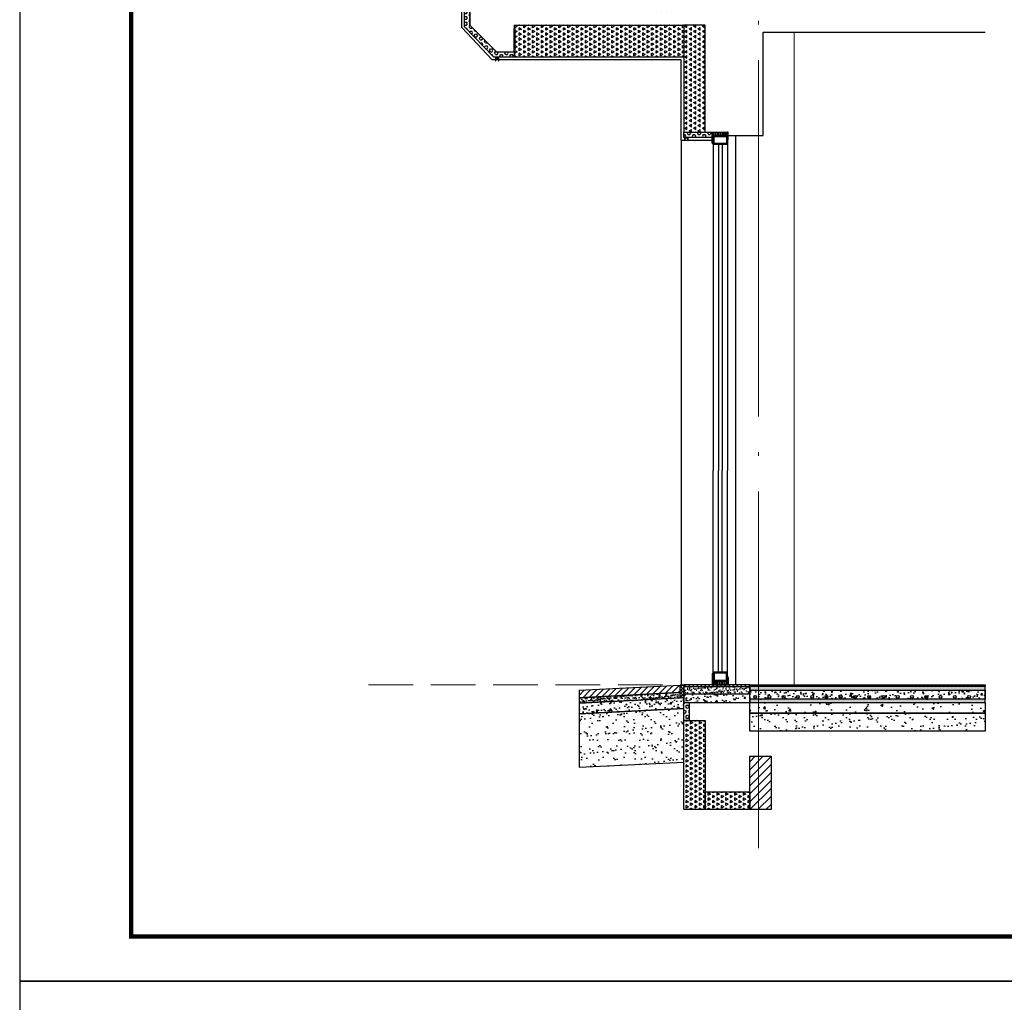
# Model space of a CAD drawing. Extents: x 447288 to 563800, y -194684 to 241749.
# Tile 13 of 91: x 462373 to 467896, y -179952 to -174442. Entities that reach past the tile are written whole.
import ezdxf

# ---------------------------------------------------------------- set-up
doc = ezdxf.new("R2010")
doc.units = 0
doc.header["$LTSCALE"] = 1000
for name, pattern in [('35$0$DASH', [0.35, 0.25, -0.1]), ('__DASH', [0.35, 0.25, -0.1]), ('DASH', [0.35, 0.25, -0.1]), ('DOTE', [2.4200000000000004, 2, -0.2, 0.02, -0.2])]:
    doc.linetypes.add(name, pattern=pattern)
doc.layers.get('0').update_dxf_attribs({"lineweight": 20})
for name, color, linetype in [('35$0$A-detl-FINISH', 1, 'Continuous'), ('35$0$A-detl-XH', 8, 'Continuous'), ('35$0$PUB_HATCH', 8, 'Continuous'), ('35$0$保温层', 2, 'Continuous'), ('8$0$PUB_HATCH', 8, 'Continuous'), ('A-ELEV-THIN', 7, 'Continuous'), ('A-ELEV-WIN1', 135, 'Continuous'), ('A-FACE', 7, 'Continuous'), ('A-OVER', 7, 'Continuous'), ('block', 7, 'Continuous'), ('fill', 252, 'Continuous'), ('PUB_HATCH', 8, 'Continuous'), ('PUB_TITLE', 4, 'Continuous'), ('SURFACE', 6, 'Continuous'), ('主楼节点$0$13W$0$PUB_HATCH', 8, 'Continuous'), ('主楼节点$0$13W$0$SURFACE', 6, 'Continuous')]:
    doc.layers.add(name, color=color, linetype=linetype)
doc.layers.add('A-ASIS', color=115, linetype='DASH', lineweight=0, plot=False)
for name, color, linetype, lineweight in [('DOTE', 10, 'DOTE', 9), ('WALL', 9, 'Continuous', 50), ('防水', 124, 'Continuous', 0)]:
    doc.layers.add(name, color=color, linetype=linetype, lineweight=lineweight)
pattern_1 = [(150, (-896823.267036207, -36838.28325070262), (-24.74667295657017, -14.28749487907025), [14.2875, -14.2875]), (210, (-896823.267036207, -36838.28325070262), (-2.9565701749e-06, -28.57499487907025), [14.2875, -14.2875]), (90, (-896835.640386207, -36845.42700070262), (-24.74667, 14.2875), [14.2875, -14.2875])]
pattern_2 = [(45, (-706793.9407950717, 457313.5379345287), (-8.980256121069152, 8.980256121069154), []), (135, (-706793.9407950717, 457313.5379345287), (-8.980256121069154, -8.980256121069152), [])]

# ---------------------------------------------------------------- blocks, each defined once
blk = doc.blocks.new('A$C5B8A4F07')
at = {"layer": 'A-OVER'}
for p, q in [((3.500000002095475, -3.000000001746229), (3.500000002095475, -17.0000000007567)), ((10.50000000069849, -17.0000000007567), (10.50000000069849, -3.000000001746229)), ((17.50000000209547, -3.000000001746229), (17.50000000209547, -17.0000000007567)), ((24.50000000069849, -17.0000000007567), (24.50000000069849, -3.000000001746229)), ((31.50000000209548, -3.000000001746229), (31.50000000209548, -17.0000000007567)), ((38.50000000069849, -17.0000000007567), (38.50000000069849, -3.000000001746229)), ((45.50000000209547, -3.000000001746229), (45.50000000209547, -17.0000000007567)), ((52.50000000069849, -17.0000000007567), (52.50000000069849, -3.000000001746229)), ((59.50000000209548, -3.000000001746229), (59.50000000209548, -17.0000000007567)), ((66.50000000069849, -17.0000000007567), (66.50000000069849, -3.000000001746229)), ((73.50000000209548, -3.000000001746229), (73.50000000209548, -17.0000000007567))]:
    blk.add_line(p, q, dxfattribs=at)
for centre, major_axis, ratio, start_param, end_param in [((77.00000000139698, -3.000000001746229), (-3.499999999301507, 3.464245e-10), 0.8571428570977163, 3.682692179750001, 6.28318530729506), ((3.0267984e-09, -17.0000000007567), (-3.499999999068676, 5.55234e-11), 0.8571428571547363, 1.570796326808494, 3.1415926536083), ((7.000000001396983, -3.000000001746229), (-3.499999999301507, 3.464245e-10), 0.8571428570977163, 3.141592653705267, 6.28318530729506), ((14, -17.0000000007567), (3.499999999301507, 3.671023e-10), 0.8571428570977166, 3.141592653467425, 4.712388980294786), ((14.0000000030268, -17.0000000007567), (-3.499999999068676, 5.55234e-11), 0.8571428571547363, 1.570796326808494, 3.1415926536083), ((21.00000000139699, -3.000000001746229), (-3.499999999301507, 3.464245e-10), 0.8571428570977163, 3.141592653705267, 6.28318530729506), ((28, -17.0000000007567), (3.499999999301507, 3.671023e-10), 0.8571428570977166, 3.141592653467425, 4.712388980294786), ((28.0000000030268, -17.0000000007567), (-3.499999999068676, 5.55234e-11), 0.8571428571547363, 1.570796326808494, 3.1415926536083), ((35.00000000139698, -3.000000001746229), (-3.499999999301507, 3.464245e-10), 0.8571428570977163, 3.141592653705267, 6.28318530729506), ((42, -17.0000000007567), (3.499999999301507, 3.671023e-10), 0.8571428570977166, 3.141592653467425, 4.712388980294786), ((42.00000000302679, -17.0000000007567), (-3.499999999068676, 5.55234e-11), 0.8571428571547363, 1.570796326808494, 3.1415926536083), ((49.00000000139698, -3.000000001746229), (-3.499999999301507, 3.464245e-10), 0.8571428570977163, 3.141592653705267, 6.28318530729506), ((56, -17.0000000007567), (3.499999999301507, 3.671023e-10), 0.8571428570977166, 3.141592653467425, 4.712388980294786), ((56.0000000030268, -17.0000000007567), (-3.499999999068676, 5.55234e-11), 0.8571428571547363, 1.570796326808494, 3.1415926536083), ((63.00000000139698, -3.000000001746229), (-3.499999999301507, 3.464245e-10), 0.8571428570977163, 3.141592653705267, 6.28318530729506), ((70, -17.0000000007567), (3.499999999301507, 3.671023e-10), 0.8571428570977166, 3.141592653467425, 4.712388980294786), ((70.0000000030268, -17.0000000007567), (-3.499999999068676, 5.55234e-11), 0.8571428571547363, 1.570796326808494, 3.1415926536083)]:
    blk.add_ellipse(centre, major_axis=major_axis, ratio=ratio, start_param=start_param, end_param=end_param, dxfattribs=at)
blk = doc.blocks.new('A$C768061CF')
at = {"layer": '防水'}
h = blk.add_hatch(color=256, dxfattribs=at)
edge = h.paths.add_edge_path()
edge.add_line((5, 1.55705493e-08), (5, 70.00000001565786))
edge.add_arc((-4.692196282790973, 70.38075277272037), 9.699672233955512, 298.93047216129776, 357.75032269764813, ccw=False)
edge.add_line((0, 61.89152810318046), (0, 1.55705493e-08))
edge.add_line((0, 1.55705493e-08), (5, 1.55705493e-08))
h = blk.add_hatch(color=256, dxfattribs=at)
edge = h.paths.add_edge_path()
edge.add_line((85, 1.55705493e-08), (85, 49.44352616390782))
edge.add_arc((94.69219628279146, 49.82427892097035), 9.699672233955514, 182.2496773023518, 241.0695278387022)
edge.add_line((90, 41.33505425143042), (90, 1.55705493e-08))
edge.add_line((90, 1.55705493e-08), (85, 1.55705493e-08))
at = {"layer": 'A-ELEV-WIN1'}
for points in [[(5, 20.00000000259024), (85, 20.00000000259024), (85, 70.00000000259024), (5, 70.00000000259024)], [(5, 20.00000000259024), (85, 20.00000000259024), (85, 70.00000000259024), (5, 70.00000000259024)], [(10, 25.00000000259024), (80, 25.00000000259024), (80, 65.00000000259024), (10, 65.00000000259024)]]:
    blk.add_lwpolyline(points, close=True, dxfattribs=at)
at = {"layer": 'A-OVER'}
for points in [[(5, 1.55705493e-08), (5, 70.00000001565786, -0.262437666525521), (0, 61.89152810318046), (0, 1.55705493e-08)], [(85, 1.55705493e-08), (85, 49.44352616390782, 0.262437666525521), (90, 41.33505425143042), (90, 1.55705493e-08)]]:
    blk.add_lwpolyline(points, format="xyb", close=True, dxfattribs=at)
at = {"layer": 'PUB_HATCH'}
blk.add_line((85, 20.00000001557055), (85, 1.55705493e-08), dxfattribs=at)
at = {"layer": 'A-OVER'}
blk.add_blockref('A$C5B8A4F07', (4.999999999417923, 19.99999999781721), dxfattribs=at)
blk = doc.blocks.new('*U163')
blk.add_lwpolyline([(-45.00000000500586, 0), (45.00000000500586, 0)])
at = {"layer": 'A-ELEV-WIN1'}
for p, q in [((-39.99999999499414, 70.0000000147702), (-40.00000011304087, 1898.49579602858)), ((-9.999999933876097, 70.00000001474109), (-10.00000008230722, 1898.49579602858)), ((10.0000000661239, 70.00000001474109), (9.999999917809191, 1898.49579602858)), ((40.00000000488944, 70.0000000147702), (39.99999988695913, 1898.49579602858))]:
    blk.add_line(p, q, dxfattribs=at)
at = {"layer": 'A-OVER'}
blk.add_blockref('A$C768061CF', (-44.99999999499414, 1.2179953e-08), dxfattribs=at)
blk = doc.blocks.new('20190314.1218365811')
blk.add_lwpolyline([(-45.00000000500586, 0), (45.00000000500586, 0)])
at = {"layer": 'A-ELEV-WIN1'}
for p, q in [((-39.99999999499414, 70.0000000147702), (-40.00000006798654, 1201.500054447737)), ((-9.999999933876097, 70.00000001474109), (-10.0000000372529, 1201.500054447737)), ((10.0000000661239, 70.00000001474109), (9.999999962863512, 1201.500054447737)), ((40.00000000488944, 70.0000000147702), (39.99999993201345, 1201.500054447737))]:
    blk.add_line(p, q, dxfattribs=at)
at = {"layer": 'A-OVER'}
blk.add_blockref('A$C768061CF', (-44.99999999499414, 1.2179953e-08), dxfattribs=at)
blk = doc.blocks.new('*U168')
at = {"layer": '35$0$A-detl-XH', "linetype": 'Continuous'}
h = blk.add_hatch(dxfattribs=at)
h.set_pattern_fill('混凝土', color=256, scale=10, style=0)
h.set_pattern_definition([(50, (-50413.92976868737, -34543.10917597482), (71.72601826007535, -6.27521349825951), [7.5, -82.5]), (355, (-50413.92976868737, -34543.10917597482), (-13.8751333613, 75.21921337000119), [6, -66]), (100.4514, (-50407.95260068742, -34543.63210997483), (57.85093817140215, 68.94395420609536), [6.374019, -70.1142112]), (46.18420000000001, (-50413.92976868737, -34523.10917597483), (106.7241048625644, -16.5519014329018), [11.24999999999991, -123.7499999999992]), (96.6356, (-50405.03609418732, -34524.48850667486), (93.46627055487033, 97.41178709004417), [9.561028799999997, -105.1713]), (351.1842000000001, (-50413.92976868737, -34523.10917597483), (93.46619451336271, 97.41186009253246), [9, -99]), (21, (-50403.92976868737, -34528.10917597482), (59.69070521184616, -40.26188906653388), [7.5, -82.5]), (326, (-50403.92976868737, -34528.10917597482), (24.33153319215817, 72.5150045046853), [6, -66]), (71.4514, (-50398.95554538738, -34531.46433657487), (84.02226285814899, 32.25304967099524), [6.374019, -70.1142112]), (37.5, (-50413.92976868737, -34543.10917597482), (1.215985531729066, 33.28938538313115), [0, -65.19999999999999, 0, -67, 0, -66.25]), (7.499999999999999, (-50413.92976868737, -34543.10917597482), (26.30695374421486, 39.44117118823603), [0, -38.2, 0, -63.7, 0, -25.25]), (327.5, (-50436.22976868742, -34543.10917597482), (53.3822436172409, -2.255487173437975), [0, -25, 0, -78, 0, -103.5]), (317.5, (-50446.22976868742, -34543.10917597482), (58.31861693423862, 10.01049823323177), [0, -32.5, 0, -51.79999999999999, 0, -73.5])])
h.paths.add_polyline_path([(-487.7886558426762, 99.9924670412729), (833.6118146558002, 99.99234911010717), (833.6118146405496, 49.99988189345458), (-487.7886558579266, 49.99999982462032)])
at = {"layer": '35$0$PUB_HATCH'}
h = blk.add_hatch(dxfattribs=at)
h.set_pattern_fill('ANSI31', color=256, scale=10, style=0)
h.set_pattern_definition([(45, (11.64276543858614, 0.0049129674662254), (-11.22532015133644, 11.22532015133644), [])])
h.paths.add_polyline_path([(-487.7886558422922, 129.9923491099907), (833.6118146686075, 129.9923491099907), (833.6118146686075, 119.9923491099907), (-487.7886558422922, 119.9923491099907)])
at = {"layer": '8$0$PUB_HATCH'}
h = blk.add_hatch(dxfattribs=at)
h.set_pattern_fill('HONEY', color=252, scale=5)
h.set_pattern_definition([(0, (833.6118146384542, 0), (11.90625, 6.874074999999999), [7.9375, -15.875]), (120, (833.6118146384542, 0), (-11.90624857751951, 6.874077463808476), [7.937499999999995, -15.87499999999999]), (60, (833.6118146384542, 0), (1.4224804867e-06, 13.74815246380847), [-15.875, 7.9375])])
h.paths.add_polyline_path([(833.6118146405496, 49.99988206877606), (-487.7886558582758, 50), (-487.7886558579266, 30), (833.6118146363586, 29.99988206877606)])
at = {"layer": 'PUB_HATCH', "linetype": 'Continuous'}
h = blk.add_hatch(dxfattribs=at)
h.set_pattern_fill('AR-SAND', color=256, scale=10, style=0)
h.set_pattern_definition([(37.5, (-50413.92976867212, -34533.11670893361), (-0.8000156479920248, 24.47066186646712), [0, -19.304, 0, -21.59, 0, -20.6375]), (7.499999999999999, (-50413.92976867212, -34533.11670893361), (22.47616415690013, 35.84125502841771), [0, -10.414, 0, -17.399, 0, -6.667499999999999]), (327.5, (-50429.55076867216, -34533.11670893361), (39.5496185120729, 0.071859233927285), [0, -6.349999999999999, 0, -22.86, 0, -29.845]), (317.5, (-50429.55076867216, -34533.11670893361), (38.17782262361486, 11.14646616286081), [0, -3.174999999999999, 0, -14.986, 0, -17.145])])
h.paths.add_polyline_path([(833.6118145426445, 99.99234910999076), (833.6118146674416, 119.9923491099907), (-487.7886558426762, 119.9924670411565), (-487.7886557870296, 99.9924670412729)])
blk.add_lwpolyline([(-487.7886558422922, 129.9923491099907), (833.6118146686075, 129.9923491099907), (833.6118146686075, 119.9923491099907), (-487.7886558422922, 119.9923491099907)], close=True)
at = {"linetype": 'Continuous'}
blk.add_lwpolyline([(833.6118145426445, 99.99234910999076), (833.6118146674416, 119.9923491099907), (-487.7886558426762, 119.9924670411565), (-487.7886557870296, 99.9924670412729)], close=True, dxfattribs=at)
at = {"layer": '35$0$A-detl-FINISH', "linetype": 'Continuous'}
blk.add_line((-462.7886555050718, 99.9924670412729), (833.6118146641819, 99.99234910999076), dxfattribs=at)
for centre in [(-457.3738583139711, 62.0011796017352), (-377.3738583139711, 62.0011796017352), (-297.3738583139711, 62.0011796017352), (-217.3738583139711, 62.0011796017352), (-137.3738583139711, 62.0011796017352), (-57.37385831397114, 62.0011796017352), (22.62614168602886, 62.0011796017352), (102.6261416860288, 62.0011796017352), (182.6261416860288, 62.0011796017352), (262.6261416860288, 62.0011796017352), (342.6261416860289, 62.0011796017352), (422.6261416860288, 62.0011796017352), (502.6261416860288, 62.0011796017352), (582.6261416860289, 62.0011796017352), (662.6261416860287, 62.0011796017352), (742.6261416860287, 62.0011796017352)]:
    blk.add_circle(centre, 8, dxfattribs=at)
at = {"layer": '35$0$保温层'}
blk.add_lwpolyline([(833.6118146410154, 51.99988206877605), (833.6118145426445, 99.99234910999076)], dxfattribs=at)
at = {"layer": 'A-ELEV-THIN'}
blk.add_lwpolyline([(-487.7886558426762, 99.9924670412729), (833.6118146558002, 99.99234911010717), (833.6118146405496, 49.99988189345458), (-487.7886558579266, 49.99999982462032)], close=True, dxfattribs=at)
at = {"layer": 'SURFACE', "color": 2}
blk.add_lwpolyline([(833.6118146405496, 49.99988206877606), (-487.7886558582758, 50), (-487.7886558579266, 30), (833.6118146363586, 29.99988206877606)], close=True, dxfattribs=at)
at = {"layer": '防水', "linetype": '35$0$DASH', "ltscale": 0.15, "const_width": 0.8}
blk.add_lwpolyline([(-487.7886558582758, 49.99999999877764), (833.6118146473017, 49.99988189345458)], dxfattribs=at)
blk = doc.blocks.new('*U167')
at = {"layer": 'PUB_HATCH'}
h = blk.add_hatch(dxfattribs=at)
h.set_pattern_fill('HEX', color=256, scale=10, angle=-90.00000000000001, style=0)
h.set_pattern_definition([(270, (94282.5402454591, 753541.273488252), (16.49778, -3e-15), [9.525, -19.05]), (29.99999999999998, (94282.5402454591, 753541.273488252), (-8.248889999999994, 14.28749658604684), [9.524999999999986, -19.04999999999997]), (330, (94282.5402454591, 753531.7484882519), (8.248890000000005, 14.28749658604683), [9.524999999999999, -19.05])])
h.paths.add_polyline_path([(0, 0), (-2.91038e-11, 100.0000000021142), (30.00000275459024, 100.0000000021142), (30.00000275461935, 0)])
at = {"layer": 'SURFACE'}
blk.add_lwpolyline([(0, 0), (-2.91038e-11, 100.0000000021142), (30.00000275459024, 100.0000000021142), (30.00000275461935, 0)], close=True, dxfattribs=at)
blk = doc.blocks.new('DFGSDERGE')
at = {"layer": '35$0$PUB_HATCH'}
h = blk.add_hatch(dxfattribs=at)
h.set_pattern_fill('ANSI31', color=256, scale=10, style=0)
h.set_pattern_definition([(45, (499.4375860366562, 370.0124567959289), (-11.22532015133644, 11.22532015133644), [])])
h.paths.add_polyline_path([(0.0061647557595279, 499.9998929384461), (370.0033470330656, 499.9998533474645), (370.0033470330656, 489.9998533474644), (0.0061647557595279, 489.9998929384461)])
at = {"layer": 'fill'}
h = blk.add_hatch(dxfattribs=at)
h.set_pattern_fill('TRIANG', color=256, scale=10, angle=90, style=0)
h.set_pattern_definition(pattern_1)
h.paths.add_polyline_path([(-9.97679308e-08, 299.9999523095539), (119.999999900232, 299.9999523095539), (119.999999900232, -199.9999952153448), (-9.97679308e-08, -199.9999952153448)])
h = blk.add_hatch(dxfattribs=at)
h.set_pattern_fill('TRIANG', color=256, scale=10, angle=90, style=0)
h.set_pattern_definition(pattern_1)
h.paths.add_polyline_path([(120.0000000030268, -99.99999521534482), (370.0031101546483, -99.99999522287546), (370.0031101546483, -199.9999952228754), (120.0000000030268, -199.9999952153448)])
at = {"layer": 'PUB_HATCH', "linetype": 'Continuous'}
h = blk.add_hatch(dxfattribs=at)
h.set_pattern_fill('AR-SAND', color=256, scale=10, style=0)
h.set_pattern_definition([(37.5, (-500712.1824777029, 158317.6796917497), (-0.8000156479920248, 24.47066186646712), [0, -19.304, 0, -21.59, 0, -20.6375]), (7.499999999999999, (-500712.1824777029, 158317.6796917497), (22.47616415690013, 35.84125502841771), [0, -10.414, 0, -17.399, 0, -6.667499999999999]), (327.5, (-500727.8034777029, 158317.6796917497), (39.5496185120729, 0.071859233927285), [0, -6.349999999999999, 0, -22.86, 0, -29.845]), (317.5, (-500727.8034777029, 158317.6796917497), (38.17782262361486, 11.14646616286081), [0, -3.174999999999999, 0, -14.986, 0, -17.145])])
h.paths.add_polyline_path([(0.0061647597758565, 489.9998930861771), (370.0048879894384, 489.999971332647), (370.0018061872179, 449.9999712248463), (0.0030829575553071, 449.9998929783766)])
at = {"layer": 'PUB_HATCH'}
h = blk.add_hatch(dxfattribs=at)
h.set_pattern_fill('混凝土', color=256, scale=9.999999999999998)
h.set_pattern_definition([(50, (-642820.164580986, 51904.91834911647), (71.72601826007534, -6.27521349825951), [7.499999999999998, -82.49999999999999]), (355, (-642820.164580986, 51904.91834911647), (-13.8751333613, 75.21921337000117), [5.999999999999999, -65.99999999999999]), (100.4514, (-642814.187412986, 51904.39541511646), (57.85093817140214, 68.94395420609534), [6.374018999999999, -70.11421119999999]), (46.1842, (-642820.164580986, 51924.91834911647), (106.7241048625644, -16.5519014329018), [11.25, -123.75]), (96.6356, (-642811.2709064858, 51923.53901841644), (93.4662705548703, 97.41178709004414), [9.561028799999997, -105.1712999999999]), (351.1842000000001, (-642820.164580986, 51924.91834911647), (93.46619451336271, 97.41186009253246), [8.999999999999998, -98.99999999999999]), (21, (-642810.1645809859, 51919.91834911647), (59.69070521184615, -40.26188906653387), [7.499999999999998, -82.49999999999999]), (326, (-642810.1645809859, 51919.91834911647), (24.33153319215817, 72.5150045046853), [5.999999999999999, -65.99999999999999]), (71.4514, (-642805.1903576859, 51916.56318851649), (84.02226285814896, 32.25304967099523), [6.374018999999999, -70.11421119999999]), (37.5, (-642820.164580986, 51904.91834911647), (1.215985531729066, 33.28938538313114), [0, -65.19999999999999, 0, -66.99999999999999, 0, -66.24999999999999]), (7.499999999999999, (-642820.164580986, 51904.91834911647), (26.30695374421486, 39.44117118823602), [0, -38.19999999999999, 0, -63.69999999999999, 0, -25.24999999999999]), (327.5, (-642842.464580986, 51904.91834911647), (53.38224361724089, -2.255487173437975), [0, -25, 0, -77.99999999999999, 0, -103.4999999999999]), (317.5, (-642852.464580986, 51904.91834911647), (58.31861693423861, 10.01049823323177), [0, -32.5, 0, -51.79999999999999, 0, -73.49999999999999])])
h.paths.add_polyline_path([(0.0061647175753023, 399.9999473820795), (370.0033469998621, 399.9999476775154), (370.0033470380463, 449.9998932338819), (0.0061647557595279, 449.9998929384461)])
h = blk.add_hatch(dxfattribs=at)
h.set_pattern_fill('混凝土', color=256, scale=20)
h.set_pattern_definition([(50, (-703878.9999980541, 457375.9999501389), (143.4520365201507, -12.55042699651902), [15, -165]), (355, (-703878.9999980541, 457375.9999501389), (-27.7502667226, 150.4384267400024), [12, -132]), (100.4514, (-703867.0456620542, 457374.9540821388), (115.7018763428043, 137.8879084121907), [12.748038, -140.2284224]), (46.18420000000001, (-703878.9999980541, 457415.9999501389), (213.4482097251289, -33.10380286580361), [22.49999999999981, -247.4999999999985]), (96.6356, (-703861.2126490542, 457413.2412887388), (186.9325411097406, 194.8235741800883), [19.1220576, -210.3426]), (351.1842000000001, (-703878.9999980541, 457415.9999501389), (186.9323890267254, 194.8237201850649), [18, -198]), (21, (-703858.9999980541, 457405.9999501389), (119.3814104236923, -80.52377813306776), [15, -165]), (326, (-703858.9999980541, 457405.9999501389), (48.66306638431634, 145.0300090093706), [12, -132]), (71.4514, (-703849.0515514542, 457399.2896289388), (168.0445257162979, 64.50609934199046), [12.748038, -140.2284224]), (37.5, (-703878.9999980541, 457375.9999501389), (2.431971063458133, 66.5787707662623), [0, -130.4, 0, -134, 0, -132.5]), (7.499999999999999, (-703878.9999980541, 457375.9999501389), (52.61390748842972, 78.88234237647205), [0, -76.39999999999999, 0, -127.4, 0, -50.5]), (327.5, (-703923.5999980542, 457375.9999501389), (106.7644872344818, -4.510974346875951), [0, -50, 0, -156, 0, -207]), (317.5, (-703943.5999980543, 457375.9999501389), (116.6372338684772, 20.02099646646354), [0, -65, 0, -103.6, 0, -147])])
h.paths.add_polyline_path([(370.0031101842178, 399.9999556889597), (1691.403817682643, 399.9999514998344), (1691.40381753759, 339.9999515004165), (370.0031100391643, 339.9999556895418)])
h = blk.add_hatch(dxfattribs=at)
h.set_pattern_fill('AR-SAND', color=256, scale=30)
h.set_pattern_definition([(37.5, (-3445797.99924676, -2012515.072026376), (-2.400046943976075, 73.41198559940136), [0, -57.91199999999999, 0, -64.77000000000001, 0, -61.91250000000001]), (7.499999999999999, (-3445797.99924676, -2012515.072026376), (67.42849247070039, 107.5237650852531), [0, -31.242, 0, -52.197, 0, -20.0025]), (327.5, (-3445844.86224676, -2012515.072026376), (118.6488555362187, 0.215577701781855), [0, -19.05, 0, -68.58, 0, -89.53500000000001]), (317.5, (-3445844.86224676, -2012515.072026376), (114.5334678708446, 33.43939848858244), [0, -9.525, 0, -44.958, 0, -51.43499999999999])])
h.paths.add_polyline_path([(370.0031100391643, 339.9999556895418), (1691.40381753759, 339.9999515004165), (1691.40381753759, 239.9999536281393), (370.0031100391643, 239.9999578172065)])
h = blk.add_hatch(dxfattribs=at)
h.set_pattern_fill('ANSI31', color=256, scale=19.99999999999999)
h.set_pattern_definition([(44.99999999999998, (-530305.132675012, -68829.03783789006), (-22.45064030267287, 22.45064030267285), [])])
h.paths.add_polyline_path([(370.0031101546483, -199.9999952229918), (490.0031101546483, -199.9999952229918), (490.0031101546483, 100.0000047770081), (370.0031101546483, 100.0000047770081)])
at = {"layer": 'A-ELEV-THIN', "elevation": -500}
blk.add_lwpolyline([(370.0031100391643, 339.9999556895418), (1691.40381753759, 339.9999515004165), (1691.40381753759, 239.9999536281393), (370.0031100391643, 239.9999578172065)], close=True, dxfattribs=at)
at = {"layer": 'A-ELEV-THIN'}
for points in [[(490.0031101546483, -199.9999952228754), (370.0031101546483, -199.9999952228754), (370.0031101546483, 100.0000047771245), (490.0031101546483, 100.0000047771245)], [(120.0000000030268, -99.99999521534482), (370.0031101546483, -99.99999522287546), (370.0031101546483, -199.9999952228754), (120.0000000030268, -199.9999952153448)]]:
    blk.add_lwpolyline(points, close=True, dxfattribs=at)
at = {"layer": 'A-OVER', "elevation": -500}
for points in [[(1.121457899e-06, 489.9998930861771), (370.0033470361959, 489.9999775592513)], [(1.1374067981e-06, 449.9998930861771), (370.0033470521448, 449.9999775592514)]]:
    blk.add_lwpolyline(points, dxfattribs=at)
at = {"layer": 'block', "ltscale": 0.3, "elevation": -500}
blk.add_lwpolyline([(-0.0031081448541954, 400.0000044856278), (370.0033470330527, 400.0000047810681), (370.0033470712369, 499.9999503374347), (-0.0031081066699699, 499.9999500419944)], close=True, dxfattribs=at)
at = {"layer": 'SURFACE', "elevation": -500}
blk.add_lwpolyline([(370.0031101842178, 399.9999556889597), (1691.403817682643, 399.9999514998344), (1691.40381753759, 339.9999515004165), (370.0031100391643, 339.9999556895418)], close=True, dxfattribs=at)
at = {"layer": 'SURFACE'}
blk.add_lwpolyline([(-9.97679308e-08, 299.9999523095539), (119.999999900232, 299.9999523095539), (119.999999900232, -199.9999952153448), (-9.97679308e-08, -199.9999952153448)], close=True, dxfattribs=at)
at = {"layer": '防水', "linetype": '35$0$DASH', "ltscale": 0.15, "const_width": 1.5}
blk.add_lwpolyline([(370.0033470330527, 400.0000047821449), (1691.403817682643, 399.9999514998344)], dxfattribs=at)
for name, p in [('*U168', (857.7920028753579, 370.0075042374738)), ('*U167', (-2.8365757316e-06, 299.9999523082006))]:
    blk.add_blockref(name, p)
blk = doc.blocks.new('*U165')
at = {"layer": '35$0$A-detl-XH', "linetype": 'Continuous'}
h = blk.add_hatch(dxfattribs=at)
h.set_pattern_fill('混凝土', color=256, scale=10, style=0)
h.set_pattern_definition([(50, (-50333.92332926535, -34543.10917597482), (71.72601826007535, -6.27521349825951), [7.5, -82.5]), (355, (-50333.92332926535, -34543.10917597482), (-13.8751333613, 75.21921337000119), [6, -66]), (100.4514, (-50327.94616126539, -34543.63210997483), (57.85093817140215, 68.94395420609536), [6.374019, -70.1142112]), (46.18420000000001, (-50333.92332926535, -34523.10917597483), (106.7241048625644, -16.5519014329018), [11.24999999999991, -123.7499999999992]), (96.6356, (-50325.02965476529, -34524.48850667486), (93.46627055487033, 97.41178709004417), [9.561028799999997, -105.1713]), (351.1842000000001, (-50333.92332926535, -34523.10917597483), (93.46619451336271, 97.41186009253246), [9, -99]), (21, (-50323.92332926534, -34528.10917597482), (59.69070521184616, -40.26188906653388), [7.5, -82.5]), (326, (-50323.92332926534, -34528.10917597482), (24.33153319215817, 72.5150045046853), [6, -66]), (71.4514, (-50318.94910596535, -34531.46433657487), (84.02226285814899, 32.25304967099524), [6.374019, -70.1142112]), (37.5, (-50333.92332926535, -34543.10917597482), (1.215985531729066, 33.28938538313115), [0, -65.19999999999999, 0, -67, 0, -66.25]), (7.499999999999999, (-50333.92332926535, -34543.10917597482), (26.30695374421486, 39.44117118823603), [0, -38.2, 0, -63.7, 0, -25.25]), (327.5, (-50356.22332926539, -34543.10917597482), (53.3822436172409, -2.255487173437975), [0, -25, 0, -78, 0, -103.5]), (317.5, (-50366.2233292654, -34543.10917597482), (58.31861693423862, 10.01049823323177), [0, -32.5, 0, -51.79999999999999, 0, -73.5])])
h.paths.add_polyline_path([(-487.7886558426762, 99.9924670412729), (913.6182540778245, 99.99234911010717), (913.6182540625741, 49.99988189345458), (-487.7886558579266, 49.99999982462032)])
at = {"layer": '35$0$PUB_HATCH'}
h = blk.add_hatch(dxfattribs=at)
h.set_pattern_fill('ANSI31', color=256, scale=10, style=0)
h.set_pattern_definition([(45, (91.64920486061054, 0.0049129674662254), (-11.22532015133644, 11.22532015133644), [])])
h.paths.add_polyline_path([(-487.7886558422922, 129.9923491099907), (913.618254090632, 129.9923491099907), (913.618254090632, 119.9923491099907), (-487.7886558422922, 119.9923491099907)])
at = {"layer": '8$0$PUB_HATCH'}
h = blk.add_hatch(dxfattribs=at)
h.set_pattern_fill('HONEY', color=252, scale=5)
h.set_pattern_definition([(0, (913.6182540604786, 0), (11.90625, 6.874074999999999), [7.9375, -15.875]), (120, (913.6182540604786, 0), (-11.90624857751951, 6.874077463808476), [7.937499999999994, -15.87499999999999]), (60, (913.6182540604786, 0), (1.4224804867e-06, 13.74815246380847), [-15.875, 7.9375])])
h.paths.add_polyline_path([(913.6182540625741, 49.99988206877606), (-487.7886558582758, 50), (-487.7886558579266, 30), (913.6182540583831, 29.99988206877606)])
at = {"layer": 'PUB_HATCH', "linetype": 'Continuous'}
h = blk.add_hatch(dxfattribs=at)
h.set_pattern_fill('AR-SAND', color=256, scale=10, style=0)
h.set_pattern_definition([(37.5, (-50333.9233292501, -34533.11670893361), (-0.8000156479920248, 24.47066186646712), [0, -19.304, 0, -21.59, 0, -20.6375]), (7.499999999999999, (-50333.9233292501, -34533.11670893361), (22.47616415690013, 35.84125502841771), [0, -10.414, 0, -17.399, 0, -6.667499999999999]), (327.5, (-50349.54432925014, -34533.11670893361), (39.5496185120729, 0.071859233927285), [0, -6.349999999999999, 0, -22.86, 0, -29.845]), (317.5, (-50349.54432925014, -34533.11670893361), (38.17782262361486, 11.14646616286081), [0, -3.174999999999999, 0, -14.986, 0, -17.145])])
h.paths.add_polyline_path([(913.6182539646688, 99.99234910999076), (913.618254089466, 119.9923491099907), (-487.7886558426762, 119.9924670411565), (-487.7886557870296, 99.9924670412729)])
blk.add_lwpolyline([(-487.7886558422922, 129.9923491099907), (913.618254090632, 129.9923491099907), (913.618254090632, 119.9923491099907), (-487.7886558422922, 119.9923491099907)], close=True)
at = {"linetype": 'Continuous'}
blk.add_lwpolyline([(913.6182539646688, 99.99234910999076), (913.618254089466, 119.9923491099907), (-487.7886558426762, 119.9924670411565), (-487.7886557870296, 99.9924670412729)], close=True, dxfattribs=at)
at = {"layer": '35$0$A-detl-FINISH', "linetype": 'Continuous'}
blk.add_line((-462.7886555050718, 99.9924670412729), (913.6182540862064, 99.99234910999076), dxfattribs=at)
for centre in [(-457.3738583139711, 62.0011796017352), (-377.3738583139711, 62.0011796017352), (-297.3738583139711, 62.0011796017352), (-217.3738583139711, 62.0011796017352), (-137.3738583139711, 62.0011796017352), (-57.37385831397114, 62.0011796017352), (22.62614168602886, 62.0011796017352), (102.6261416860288, 62.0011796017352), (182.6261416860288, 62.0011796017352), (262.6261416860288, 62.0011796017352), (342.6261416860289, 62.0011796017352), (422.6261416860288, 62.0011796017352), (502.6261416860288, 62.0011796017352), (582.6261416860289, 62.0011796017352), (662.6261416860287, 62.0011796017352), (742.6261416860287, 62.0011796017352), (822.6261416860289, 62.0011796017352)]:
    blk.add_circle(centre, 8, dxfattribs=at)
at = {"layer": '35$0$保温层'}
blk.add_lwpolyline([(913.6182540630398, 51.99988206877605), (913.6182539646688, 99.99234910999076)], dxfattribs=at)
at = {"layer": 'A-ELEV-THIN'}
blk.add_lwpolyline([(-487.7886558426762, 99.9924670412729), (913.6182540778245, 99.99234911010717), (913.6182540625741, 49.99988189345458), (-487.7886558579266, 49.99999982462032)], close=True, dxfattribs=at)
at = {"layer": 'SURFACE', "color": 2}
blk.add_lwpolyline([(913.6182540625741, 49.99988206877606), (-487.7886558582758, 50), (-487.7886558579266, 30), (913.6182540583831, 29.99988206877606)], close=True, dxfattribs=at)
at = {"layer": '防水', "linetype": '35$0$DASH', "ltscale": 0.15, "const_width": 0.8}
blk.add_lwpolyline([(-487.7886558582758, 49.99999999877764), (913.6182540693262, 49.99988189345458)], dxfattribs=at)
blk = doc.blocks.new('*U162')
at = {"layer": 'fill'}
h = blk.add_hatch(dxfattribs=at)
h.set_pattern_fill('TRIANG', color=256, scale=10, angle=90, style=0)
h.set_pattern_definition([(150, (0, 3158.207823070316), (-24.74667295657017, -14.28749487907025), [14.2875, -14.2875]), (210, (0, 3158.207823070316), (-2.9565701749e-06, -28.57499487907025), [14.2875, -14.2875]), (90, (-12.37335, 3151.064073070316), (-24.74667, 14.2875), [14.2875, -14.2875])])
h.paths.add_polyline_path([(-20, 1929.103899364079), (100, 1929.103899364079), (100, 1329.103923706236), (-20, 1329.103923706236)])
at = {"layer": 'SURFACE'}
blk.add_lwpolyline([(-20, 1929.103899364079), (100, 1929.103899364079), (100, 1329.103923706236), (-20, 1329.103923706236)], close=True, dxfattribs=at)
blk = doc.blocks.new('20200108.10433330')
at = {"layer": 'PUB_HATCH'}
blk.add_hatch(color=251, dxfattribs=at).paths.add_polyline_path([(20, 15), (0, 15), (0, 0), (3, 0), (3, 12), (17, 12), (17, 0), (20, 0)])
at = {"layer": 'A-ELEV-THIN'}
blk.add_lwpolyline([(20, 15), (0, 15), (0, 0), (3, 0), (3, 12), (17, 12), (17, 0), (20, 0)], close=True, dxfattribs=at)
blk = doc.blocks.new('*U161')
at = {"layer": 'PUB_HATCH'}
h = blk.add_hatch(dxfattribs=at)
h.set_pattern_fill('HEX', color=256, scale=10, style=0)
h.set_pattern_definition([(0, (-753516.2732090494, 93999.30719945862), (0, 16.49778), [9.525, -19.05]), (120, (-753516.2732090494, 93999.30719945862), (-14.28749658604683, -8.248889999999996), [9.524999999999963, -19.04999999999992]), (60, (-753506.7482090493, 93999.30719945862), (-14.28749658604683, 8.248890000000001), [9.525, -19.05])])
h.paths.add_polyline_path([(-30.00000275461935, 30.00000275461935), (-30.00000275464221, 3.638e-12), (0, 0), (130.0006760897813, -5.82077e-11), (130.0006760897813, 30.00000275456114)])
at = {"layer": 'SURFACE'}
blk.add_lwpolyline([(-30.00000275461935, 30.00000275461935), (-30.00000275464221, 3.638e-12), (-2.28653e-11, 3.638e-12), (0, 0), (130.0006760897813, -5.82077e-11), (130.0006760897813, 30.00000275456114)], close=True, dxfattribs=at)
blk = doc.blocks.new('HesiBlk_20210815100903313')
at = {"layer": 'A-FACE'}
blk.add_hatch(color=251, dxfattribs=at).paths.add_polyline_path([(20, 0), (0, 0), (0, -15), (3, -15), (3, -3), (17, -3), (17, -15), (20, -15)])
at = {"layer": 'A-ASIS'}
blk.add_lwpolyline([(0, -15), (-20, -15)], dxfattribs=at)
at = {"layer": 'A-FACE'}
blk.add_lwpolyline([(20, 0), (0, 0), (0, -15), (3, -15), (3, -3), (17, -3), (17, -15), (20, -15)], close=True, dxfattribs=at)
blk = doc.blocks.new('sdgfsedr')
at = {"layer": 'fill'}
h = blk.add_hatch(dxfattribs=at)
h.set_pattern_fill('TRIANG', color=256, scale=10, angle=90, style=0)
h.set_pattern_definition([(150, (-634950.1603070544, -19360.35978388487), (-24.74667295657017, -14.28749487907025), [14.2875, -14.2875]), (210, (-634950.1603070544, -19360.35978388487), (-2.9565701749e-06, -28.57499487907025), [14.2875, -14.2875]), (90, (-634962.5336570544, -19367.50353388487), (-24.74667, 14.2875), [14.2875, -14.2875])])
h.paths.add_polyline_path([(-1370.007576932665, 600.000004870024), (-419.9968891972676, 600.000004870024), (-419.9968891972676, 420.0000001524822), (-1370.007576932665, 420.0000001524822)])
at = {"layer": '主楼节点$0$13W$0$PUB_HATCH'}
h = blk.add_hatch(dxfattribs=at)
h.set_pattern_fill('HEX', color=256, scale=10, angle=360, style=0)
h.set_pattern_definition([(360, (497324.9368754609, -1011322.087316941), (4e-15, 16.49778), [9.525, -19.05]), (119.9999999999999, (497324.9368754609, -1011322.087316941), (-14.28749658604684, -8.248889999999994), [9.525, -19.05]), (59.99999999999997, (497334.4618754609, -1011322.087316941), (-14.28749658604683, 8.248890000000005), [9.525, -19.05])])
h.paths.add_polyline_path([(-1649.996892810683, 699.9999949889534), (-1649.996892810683, 729.9999951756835), (-519.8975211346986, 729.9775121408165), (-519.8975211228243, 699.9775123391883)])
h = blk.add_hatch(dxfattribs=at)
h.set_pattern_fill('HEX', color=256, scale=10, angle=360, style=0)
h.set_pattern_definition([(0, (-634752.2555146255, -19360.35978388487), (4e-15, 16.49778), [9.525, -19.05]), (119.9999999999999, (-634752.2555146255, -19360.35978388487), (-14.28749658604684, -8.248889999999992), [9.525, -19.05]), (59.99999999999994, (-634742.7305146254, -19360.35978388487), (-14.28749658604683, 8.248890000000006), [9.525, -19.05])])
h.paths.add_polyline_path([(-1649.996892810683, 700.0000040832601), (-1619.996892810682, 700.0000039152), (-1619.996893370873, 600.0000059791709), (-1470.14158679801, 450.0000063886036), (-1370.007576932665, 450.0000058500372), (-1370.007577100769, 420.0000058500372), (-1486.033180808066, 420.0000064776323), (-1649.996893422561, 590.7771365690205)])
at = {"layer": 'A-ELEV-THIN', "linetype": '__DASH', "ltscale": 0.25, "const_width": 2}
blk.add_lwpolyline([(-518.1452739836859, 1000.112178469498), (-518.1452739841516, 701.1121784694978), (-1621.077115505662, 701.1121715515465), (-1621.077114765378, 600.1121675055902)], dxfattribs=at)
at = {"layer": 'A-ELEV-THIN'}
blk.add_lwpolyline([(-519.1452739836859, 1000.112178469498), (-519.1452739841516, 702.1121784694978), (-1622.077115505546, 702.1121715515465), (-1622.077114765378, 600.1121675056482)], dxfattribs=at)
at = {"layer": 'A-OVER'}
for points in [[(-434.9968887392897, -44.99997522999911), (-434.9968887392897, 405.0000020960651), (-1494.463811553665, 405.0000065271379), (-1664.996893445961, 586.608126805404), (-1664.996892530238, 750.0639427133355)], [(-169.9968892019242, -19.99997763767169), (24.97551467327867, -19.99997763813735), (25.02448479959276, 179.999970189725), (25.00311015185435, 179.9999793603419), (25.00311015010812, 560.0000116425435), (1271.40691571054, 560.0000003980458)], [(-419.9968891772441, 2.3664724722e-05), (-419.9968888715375, 2.44437760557e-05), (-419.9968895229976, 2.47700008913e-05), (-238.9994161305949, 2.47700008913e-05)], [(-434.9968887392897, -44.99997522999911), (-259.9968892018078, -44.99997522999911)]]:
    blk.add_lwpolyline(points, dxfattribs=at)
at = {"layer": 'WALL', "color": 0}
blk.add_lwpolyline([(-1370.007576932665, 450.0000063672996), (-1370.007576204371, 580.0000048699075)], dxfattribs=at)
at = {"layer": '主楼节点$0$13W$0$SURFACE'}
for points in [[(-1649.996892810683, 699.9999949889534), (-1649.996892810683, 729.9999951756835), (-519.8975211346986, 729.9775121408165), (-519.8975211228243, 699.9775123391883)], [(-1649.996892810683, 700.0000040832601), (-1619.996892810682, 700.0000039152), (-1619.996893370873, 600.0000059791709), (-1470.14158679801, 450.0000063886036), (-1370.007576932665, 450.0000058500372), (-1370.007577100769, 420.0000058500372), (-1486.033180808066, 420.0000064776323), (-1649.996893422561, 590.7771365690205)], [(-1370.007576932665, 600.000004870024), (-419.9968891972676, 600.000004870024), (-419.9968891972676, 420.0000001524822), (-1370.007576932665, 420.0000001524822)]]:
    blk.add_lwpolyline(points, close=True, dxfattribs=at)
at = {"layer": '防水', "linetype": '35$0$DASH', "ltscale": 0.15, "const_width": 1.5}
blk.add_lwpolyline([(-49.99688897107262, 700.0006534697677), (1271.406916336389, 700.0080352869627)], dxfattribs=at)
for name, p in [('*U165', (357.7886558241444, 670.0081532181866)), ('20200108.10433330', (-1476.143797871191, 400.0000067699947)), ('HesiBlk_20210815100903313', (-414.9968887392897, -29.99997522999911))]:
    blk.add_blockref(name, p)
at = {"xscale": -1}
blk.add_blockref('*U162', (-319.9968891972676, -1329.103900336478), dxfattribs=at)
at = {"xscale": -1, "rotation": 180}
blk.add_blockref('*U161', (-389.9975650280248, 2.47700008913e-05), dxfattribs=at)
blk = doc.blocks.new('sdfadfw')
at = {"layer": 'PUB_HATCH'}
h = blk.add_hatch(dxfattribs=at)
h.set_pattern_fill('ANSI31', color=256, scale=15, style=0)
h.set_pattern_definition([(45, (-650734.770677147, -105143.7893087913), (-16.83798022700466, 16.83798022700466), [])])
h.paths.add_polyline_path([(1194.996879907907, 415.8212990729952), (1194.996879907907, 455.8712678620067), (629.1977963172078, 427.5813136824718), (629.1977963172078, 387.5313448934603)])
h = blk.add_hatch(dxfattribs=at)
h.set_pattern_fill('ANSI37', color=256, scale=8)
h.set_pattern_definition(pattern_2)
h.paths.add_polyline_path([(1194.996879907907, 455.8712678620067), (1214.996879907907, 457.5379345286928), (1214.996879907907, 397.5379345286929), (1194.996879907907, 395.8712678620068)])
h = blk.add_hatch(dxfattribs=at)
h.set_pattern_fill('ANSI37', color=256, scale=8)
h.set_pattern_definition(pattern_2)
h.paths.add_polyline_path([(1194.996879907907, 455.8712678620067), (1214.996879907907, 457.5379345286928), (1214.996879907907, 386.7838224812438), (1194.996879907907, 385.783822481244)])
h = blk.add_hatch(dxfattribs=at)
h.set_pattern_fill('AR-SAND', color=256, scale=10, style=0)
h.set_pattern_definition([(37.5, (-650734.770677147, -105143.7893087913), (-0.8000156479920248, 24.47066186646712), [0, -19.304, 0, -21.59, 0, -20.6375]), (7.499999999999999, (-650734.770677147, -105143.7893087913), (22.47616415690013, 35.84125502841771), [0, -10.414, 0, -17.399, 0, -6.667499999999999]), (327.5, (-650750.3916771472, -105143.7893087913), (39.5496185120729, 0.071859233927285), [0, -6.349999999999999, 0, -22.86, 0, -29.845]), (317.5, (-650750.3916771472, -105143.7893087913), (38.17782262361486, 11.14646616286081), [0, -3.174999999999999, 0, -14.986, 0, -17.145])])
h.paths.add_polyline_path([(1194.996879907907, 385.783822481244), (1194.996879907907, 395.8712678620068), (1194.996879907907, 415.8212990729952), (629.1977963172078, 387.5313448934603), (629.1977963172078, 357.4938683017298)])
h = blk.add_hatch(dxfattribs=at)
h.set_pattern_fill('混凝土', color=256, scale=10, style=0)
h.set_pattern_definition([(50, (-650734.770677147, -105143.7893087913), (71.72601826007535, -6.27521349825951), [7.5, -82.5]), (355, (-650734.770677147, -105143.7893087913), (-13.8751333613, 75.21921337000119), [6, -66]), (100.4514, (-650728.7935091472, -105144.3122427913), (57.85093817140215, 68.94395420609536), [6.374019, -70.1142112]), (46.1842, (-650734.770677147, -105123.7893087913), (106.7241048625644, -16.5519014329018), [11.25, -123.75]), (96.6356, (-650725.8770026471, -105125.1686394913), (93.46627055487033, 97.41178709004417), [9.561028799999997, -105.1713]), (351.1842000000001, (-650734.770677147, -105123.7893087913), (93.46619451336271, 97.41186009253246), [9, -99]), (21, (-650724.7706771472, -105128.7893087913), (59.69070521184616, -40.26188906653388), [7.5, -82.5]), (326, (-650724.7706771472, -105128.7893087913), (24.33153319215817, 72.5150045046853), [6, -66]), (71.4514, (-650719.7964538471, -105132.1444693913), (84.02226285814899, 32.25304967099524), [6.374019, -70.1142112]), (37.5, (-650734.770677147, -105143.7893087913), (1.215985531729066, 33.28938538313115), [0, -65.19999999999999, 0, -67, 0, -66.25]), (7.499999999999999, (-650734.770677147, -105143.7893087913), (26.30695374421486, 39.44117118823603), [0, -38.2, 0, -63.7, 0, -25.25]), (327.5, (-650757.0706771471, -105143.7893087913), (53.3822436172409, -2.255487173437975), [0, -25, 0, -78, 0, -103.5]), (317.5, (-650767.0706771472, -105143.7893087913), (58.31861693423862, 10.01049823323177), [0, -32.5, 0, -51.79999999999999, 0, -73.5])])
h.paths.add_polyline_path([(1214.996879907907, 326.7088692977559), (1214.996879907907, 386.7838224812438), (629.1977963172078, 357.4938683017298), (629.1977963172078, 297.4189151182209)])
h = blk.add_hatch(dxfattribs=at)
h.set_pattern_fill('AR-SAND', color=256, scale=30)
h.set_pattern_definition([(37.5, (-650734.770677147, -105143.7893087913), (-2.400046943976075, 73.41198559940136), [0, -57.91199999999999, 0, -64.77000000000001, 0, -61.91250000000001]), (7.499999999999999, (-650734.770677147, -105143.7893087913), (67.42849247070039, 107.5237650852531), [0, -31.242, 0, -52.197, 0, -20.0025]), (327.5, (-650781.6336771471, -105143.7893087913), (118.6488555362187, 0.215577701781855), [0, -19.05, 0, -68.58, 0, -89.53500000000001]), (317.5, (-650781.6336771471, -105143.7893087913), (114.5334678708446, 33.43939848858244), [0, -9.525, 0, -44.958, 0, -51.43499999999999])])
h.paths.add_polyline_path([(1214.996879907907, 326.7088692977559), (629.1977963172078, 297.4189151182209), (629.1977963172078, -2.955850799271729), (1214.996879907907, 26.33410338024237)])
at = {"layer": 'A-FACE', "color": 2}
blk.add_lwpolyline([(1194.996879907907, 415.8212990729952), (1194.996879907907, 455.8712678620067), (629.1977963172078, 427.5813136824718), (629.1977963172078, 387.5313448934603)], close=True, dxfattribs=at)
at = {"layer": 'A-OVER'}
for points in [[(1194.996879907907, 455.8712678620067), (1214.996879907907, 457.5379345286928), (1214.996879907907, 397.5379345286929), (1194.996879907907, 395.8712678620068)], [(1194.996879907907, 455.8712678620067), (1214.996879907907, 457.5379345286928), (1214.996879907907, 386.7838224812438), (1194.996879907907, 385.783822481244)], [(1194.996879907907, 385.783822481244), (1194.996879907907, 395.8712678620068), (1194.996879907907, 395.8712678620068), (1194.996879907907, 415.8212990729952), (629.1977963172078, 387.5313448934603), (629.1977963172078, 357.4938683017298)], [(1214.996879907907, 326.7088692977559), (1214.996879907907, 386.7838224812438), (629.1977963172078, 357.4938683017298), (629.1977963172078, 297.4189151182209)], [(1214.996879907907, 326.7088692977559), (629.1977963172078, 297.4189151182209), (629.1977963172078, -2.955850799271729), (1214.996879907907, 26.33410338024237)]]:
    blk.add_lwpolyline(points, close=True, dxfattribs=at)

msp = doc.modelspace()

# ---------------------------------------------------------------- linework, layer by layer
at = {"color": 0}
msp.add_line((466717.8425664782, -178171.5645970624), (466717.8425443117, -174511.5657591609), dxfattribs=at)
at = {"layer": 'A-ASIS'}
msp.add_lwpolyline([(467729.490244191, -178171.5644980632), (464238.7966504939, -178171.5644886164)], dxfattribs=at)
at = {"layer": 'A-OVER'}
for points in [[(466082.8456837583, -175116.5657443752), (466082.8456837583, -178171.5644958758)], [(466387.8456884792, -175091.5657467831), (466387.8456884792, -178171.5651399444)]]:
    msp.add_lwpolyline(points, dxfattribs=at)
at = {"layer": 'DOTE'}
msp.add_line((466517.8425724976, -179087.6377106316), (466517.8425724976, -165771.5644816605), dxfattribs=at)
at = {"layer": 'PUB_TITLE'}
for points in [[(462373.1543495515, -179833.7049119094), (483398.1543495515, -179833.7049119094), (483398.1543495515, -164983.7049119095), (462373.1543495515, -164983.7049119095)], [(462373.1543495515, -194683.7049119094), (483398.1543495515, -194683.7049119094), (483398.1543495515, -179833.7049119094), (462373.1543495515, -179833.7049119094)]]:
    msp.add_lwpolyline(points, close=True, dxfattribs=at)
at = {"layer": 'PUB_TITLE', "const_width": 25}
msp.add_lwpolyline([(462998.1543495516, -179583.7049119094), (483148.1543495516, -179583.7049119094), (483148.1543495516, -165233.7049119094), (462998.1543495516, -165233.7049119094)], close=True, dxfattribs=at)

# ---------------------------------------------------------------- block references
at = {"layer": 'A-OVER'}
for name, p in [('sdgfsedr', (466517.8425724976, -175071.5657691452)), ('20190314.1218365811', (466302.840854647, -178171.5609730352)), ('sdfadfw', (464882.8456826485, -178631.5644364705, -500)), ('DFGSDERGE', (466097.8456706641, -178671.564388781))]:
    msp.add_blockref(name, p, dxfattribs=at)
at = {"layer": 'A-OVER', "xscale": -1, "rotation": 180}
msp.add_blockref('*U163', (466302.8456835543, -175071.5651225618), dxfattribs=at)

doc.saveas('drawing.dxf')
